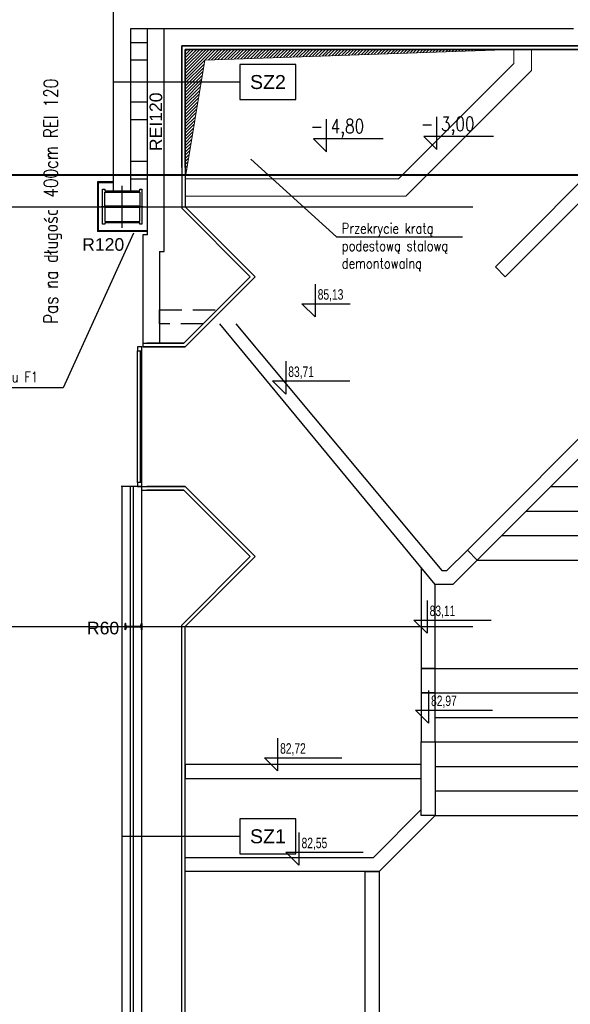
# Model space of a CAD drawing. Header units: centimetres. Extents: x -228435 to 111511, y -89367 to 428125.
# Tile 174 of 216: x 11995 to 19865, y 29600 to 43675. Entities that reach past the tile are written whole.
import ezdxf
from ezdxf.xclip import XClip

# ---------------------------------------------------------------- set-up
doc = ezdxf.new("R2010")
doc.units = ezdxf.units.CM
doc.header["$LTSCALE"] = 50
doc.header["$XCLIPFRAME"] = 0
for name, pattern in [('DASHDOT', [25.4, 12.7, -6.35, 0, -6.35]), ('DASHDOT2', [12.7, 6.35, -3.175, 0, -3.175]), ('HIDDEN', [9.525, 6.35, -3.175])]:
    doc.linetypes.add(name, pattern=pattern)
doc.layers.get('0').update_dxf_attribs({"color": 8})
for name, color, linetype in [('ARCH_GK', 8, 'Continuous'), ('ARCH_INFO_KOTY_WYSOKOŚCIOWE_IST', 8, 'Continuous'), ('ARCH_INFO_ODPORNOŚĆ OGNIOWA', 8, 'Continuous'), ('ARCH_INFO_OPISY', 8, 'Continuous'), ('ARCH_INFO_OPISY_PRZEGRODY_IST', 8, 'Continuous'), ('ARCH_INFO_OSIE_IST', 8, 'DASHDOT2'), ('ARCH_MUROWANE_IST', 8, 'Continuous'), ('ARCH_NIEWIDOK_IST', 8, 'HIDDEN'), ('ARCH_PRZEKROJOWE_IST', 8, 'Continuous'), ('ARCH_SCHODY ZEW.', 8, 'Continuous'), ('ARCH_STAL_IST', 8, 'Continuous'), ('ARCH_WIDOK_IST', 8, 'Continuous'), ('ARCH_ŚLUSARKA_OKNA_IST', 8, 'Continuous'), ('ARCH_ŻELBET_IST', 8, 'Continuous'), ('Kondygnacja +0$0$ARCH_GK', 8, 'Continuous'), ('Kondygnacja +0$0$ARCH_INFO_ODPORNOŚĆ OGNIOWA', 8, 'Continuous'), ('Kondygnacja +0$0$ARCH_INFO_OPISY', 8, 'Continuous'), ('Kondygnacja +0$0$ARCH_MUROWANE_IST', 8, 'Continuous'), ('Kondygnacja +0$0$ARCH_STAL_IST', 8, 'Continuous'), ('Kondygnacja +0$0$ARCH_ŚLUSARKA_OKNA_IST', 8, 'Continuous'), ('Kondygnacja +0$0$ARCH_ŻELBET_IST', 8, 'Continuous'), ('Osie rzutów$0$ARCH_INFO_OSIE_OPISY_IST', 8, 'Continuous'), ('RYSUNKOWE_XREF', 8, 'Continuous')]:
    doc.layers.add(name, color=color, linetype=linetype)
doc.layers.add('ARCH_LINIE PRZEKROJOWE', color=8, linetype='Continuous', lineweight=25)
doc.layers.add('ARCH_WIDOK', color=8, linetype='Continuous', lineweight=13)
doc.styles.add('Arial', font='ARIAL.TTF')
doc.styles.add('Dimensions', font='ARIAL.TTF', dxfattribs={"width": 0.7})
doc.styles.add('Kondygnacja +0$0$Arial', font='ARIAL.TTF')
doc.styles.add('Kondygnacja +0$0$ROMANS-50-CM', font='romans.shx', dxfattribs={"width": 0.8, "height": 10})
doc.styles.add('ROMANS-50-CM', font='romans.shx', dxfattribs={"width": 0.8, "height": 10})
doc.dimstyles.new('ISO-25', dxfattribs={"dimtxt": 2.5, "dimasz": 2.5, "dimexe": 1.25, "dimexo": 0.625, "dimtad": 1, "dimtxsty": 'Standard', "dimcen": 2.5, "dimadec": 0, "dimazin": 0, "dimtfac": 1, "dimtmove": 0, "dimatfit": 3, "dimfxl": 0, "dimarcsym": 0})

# ---------------------------------------------------------------- blocks, each defined once
blk = doc.blocks.new('A$C57A9303D')
blk.add_lwpolyline([(300, 0, 3, 3, 0), (0, 0, 30, 30, 0), (0, 150, 30, 30, 0)], format="xyseb")
at = {"linetype": 'DASHDOT', "ltscale": 5, "const_width": 3}
blk.add_lwpolyline([(300, 0), (1000, 0)], dxfattribs=at)
blk = doc.blocks.new('Linie przekrojowe')
at = {"layer": 'ARCH_LINIE PRZEKROJOWE', "linetype": 'DASHDOT', "ltscale": 5, "xscale": -1}
blk.add_blockref('A$C57A9303D', (14243.8, 8645.5), dxfattribs=at)
blk = doc.blocks.new('Osie rzutów')
at = {"layer": 'ARCH_INFO_OSIE_IST', "ltscale": 10}
for p, q in [((13460, 12510), (13460, 4623.3)), ((13460, 8570), (13460, 8630)), ((4436, 8600), (15156.5, 8600)), ((13490, 8600), (13430, 8600)), ((4436.2, 8000), (15156.5, 8000))]:
    blk.add_line(p, q, dxfattribs=at)
blk = doc.blocks.new('A$C6FDA0163')
at = {"layer": 'RYSUNKOWE_XREF'}
blk.add_blockref('Osie rzutów', (-10460, -9819, -630), dxfattribs=at)

msp = doc.modelspace()

# ---------------------------------------------------------------- hatches: boundary and pattern name
at = {"layer": 'ARCH_WIDOK'}
h = msp.add_hatch(dxfattribs=at)
h.set_pattern_fill('ANSI31', color=256, scale=10, angle=-180, style=0)
h.set_pattern_definition([(225, (-121140, -45000), (22.45064, -22.45064), [])])
h.paths.add_polyline_path([(14360, 41400), (14360, 43250), (19060, 43250), (14639.14364, 43096.81203)])

# ---------------------------------------------------------------- linework, layer by layer
at = {"layer": 'ARCH_GK', "elevation": 630}
for points in [[(13335, 41355), (13105, 41355)], [(13105, 41355), (13105, 40645)], [(13335, 41342.5), (13105, 41342.5)], [(13117.5, 41342.5), (13117.5, 40645)], [(13820, 40645), (13105, 40645)], [(13820, 40657.5), (13117.5, 40657.5)]]:
    msp.add_lwpolyline(points, dxfattribs=at)
at = {"layer": 'ARCH_INFO_KOTY_WYSOKOŚCIOWE_IST', "elevation": 630}
for points in [[(17189.69693, 41973.21303), (16192.51298, 41973.21303), (16380.01298, 41785.71303), (16380.01298, 42254.14672)], [(18767.48526, 42006.06761), (17770.30132, 42006.06761), (17957.80132, 41818.56761), (17957.80132, 42287.00129)], [(16217.39806, 39895.93251), (16217.39806, 39427.49883), (16029.89806, 39614.99883), (16719.02037, 39614.99883)], [(15796.62088, 38791.03516), (15796.62088, 38322.60148), (15609.12088, 38510.10148), (16714.31291, 38510.10148)], [(17817.47298, 35373.14166), (17817.47298, 34904.70797), (17629.97298, 35092.20797), (18735.16501, 35092.20797)], [(17837.5412, 34086.96267), (17837.5412, 33618.52898), (17650.0412, 33806.02898), (18755.23323, 33806.02898)], [(15680.01199, 33405.73311), (15680.01199, 32937.29942), (15492.51199, 33124.79942), (16597.70402, 33124.79942)], [(15986.70951, 32054.94002), (15986.70951, 31586.50634), (15799.20951, 31774.00634), (16904.40154, 31774.00634)]]:
    msp.add_lwpolyline(points, dxfattribs=at)
at = {"layer": 'ARCH_INFO_OPISY_PRZEGRODY_IST', "elevation": 630}
for points in [[(15142.91127, 42782.34254), (15142.91127, 42532.34254), (15942.91127, 42532.34254), (15942.91127, 43032.34254), (15142.91127, 43032.34254), (15142.91127, 42782.34254), (13335, 42782.34254)], [(15142.92965, 32000), (15142.92965, 31750), (15942.92965, 31750), (15942.92965, 32250), (15142.92965, 32250), (15142.92965, 32000), (13460, 32000)]]:
    msp.add_lwpolyline(points, dxfattribs=at)
at = {"layer": 'ARCH_MUROWANE_IST', "ltscale": 4}
for p, q in [((13820, 40600, 630), (13820, 43550, 630)), ((14060, 40360, 630), (14060, 43550, 630)), ((14060, 41300, 630), (14060, 43550, 630)), ((13585, 41650, 630), (13820, 41650, 630)), ((13585, 41400, 630), (13820, 41400, 630)), ((13755, 40600, 630), (13755, 39000, 630)), ((13995, 40360, 630), (14060, 40360, 630)), ((13995, 40360, 630), (13995, 39050, 630)), ((13740, 37000, 630), (13445, 37000, 630)), ((13459.93889, 29230, 630), (13459.93889, 37000, 630)), ((13580, 29230, 630), (13580, 37000, 630)), ((13620, 29230, 630), (13620, 37000, 630)), ((13740, 29250, 630), (13740, 37000, 630))]:
    msp.add_line(p, q, dxfattribs=at)
at = {"layer": 'ARCH_MUROWANE_IST', "ltscale": 4, "elevation": 630}
msp.add_lwpolyline([(13820, 40600), (13755, 40600)], dxfattribs=at)
at = {"layer": 'ARCH_NIEWIDOK_IST', "elevation": 630}
msp.add_lwpolyline([(14615.37537, 39326.06402), (13995, 39326.06402), (13995, 39526.06402), (14815.37537, 39526.06402)], dxfattribs=at)
at = {"layer": 'ARCH_PRZEKROJOWE_IST', "ltscale": 4}
for p, q in [((14310, 43300, 630), (20160, 43300, 630)), ((14310, 41563.52524, 630), (14310, 43300, 630)), ((14360, 43250, 630), (20210, 43250, 630)), ((14360, 41563.52524, 630), (14360, 43250, 630)), ((14339.31135, 39050, 630), (15274.12964, 39984.81829, 630)), ((14339.31135, 39050, 630), (15274.12964, 39984.81829, 630)), ((14339.31135, 39050, 630), (15274.12964, 39984.81829, 630)), ((14360.02203, 39000, 630), (15360.02203, 40000, 630)), ((14360.02203, 39000, 630), (15360.02203, 40000, 630)), ((14360.02203, 39000, 630), (15360.02203, 40000, 630)), ((13755, 39050, 630), (14339.31135, 39050, 630)), ((13755, 39000, 630), (14360.02203, 39000, 630)), ((13740, 37000, 630), (14360.02203, 37000, 630)), ((13740, 36950, 630), (14339.31135, 36950, 630)), ((14339.31135, 36950, 630), (15274.12964, 36015.18171, 630)), ((14339.31135, 36950, 630), (15274.12964, 36015.18171, 630)), ((14360.02203, 37000, 630), (15360.02203, 36000, 630)), ((14360.02203, 37000, 630), (15360.02203, 36000, 630)), ((14310, 3850.0061, 630), (14310, 34435.5535, 630)), ((14360, 3800.00982, 630), (14360, 34435.5535, 630))]:
    msp.add_line(p, q, dxfattribs=at)
at = {"layer": 'ARCH_PRZEKROJOWE_IST', "ltscale": 4, "elevation": 630}
for points in [[(20160, 43300), (14310.02046, 43300), (14310.02203, 40979.28932), (15289.31135, 40000), (14339.31135, 39050), (13810.02203, 39050)], [(20210, 43250), (14360, 43250), (14360.02203, 41000), (15360.02203, 40000), (14360.02203, 39000), (13810.02203, 39000)], [(14085, 3800), (14360, 3800), (14360.02203, 35000), (15360.02203, 36000), (14360.02203, 37000), (13810.02203, 37000)], [(14074.64466, 3850), (14310.00002, 3850), (14310.02203, 35020.71068), (15289.31135, 36000), (14339.31135, 36950), (13810.02203, 36950)]]:
    msp.add_lwpolyline(points, dxfattribs=at)
at = {"layer": 'ARCH_SCHODY ZEW.', "elevation": 630}
for points in [[(19585, 37000), (27410, 37000)], [(19235, 36650), (27410, 36650)], [(18885, 36300), (27410, 36300)], [(18535, 35950), (27410, 35950)], [(17935, 34400), (27410, 34400)], [(17935, 34050), (27410, 34050)], [(17935, 33700), (27410, 33700)], [(17935, 33350), (27410, 33350)], [(17935, 33000), (27410, 33000)], [(17935, 32650), (27410, 32650)], [(17935, 32300), (27410, 32300)]]:
    msp.add_lwpolyline(points, dxfattribs=at)
at = {"layer": 'ARCH_STAL_IST'}
for p, q in [((13503.8, 35045, 630), (13500, 35045, 630)), ((13500, 35045, 630), (13500, 34955, 630)), ((13500, 34955, 630), (13500, 35045, 630)), ((13500, 35045, 630), (13503.8, 35045, 630)), ((13500, 34955, 630), (13503.8, 34955, 630)), ((13515.76409, 35008.2, 630), (13511.3, 35037.5, 630)), ((13515.76409, 34991.8, 630), (13511.3, 34962.5, 630)), ((13520.26409, 35003.7, 630), (13719.73591, 35003.7, 630)), ((13520.26409, 34996.3, 630), (13719.73591, 34996.3, 630)), ((13724.23591, 35008.2, 630), (13728.7, 35037.5, 630)), ((13724.23591, 34991.8, 630), (13728.7, 34962.5, 630)), ((13736.2, 35045, 630), (13740, 35045, 630)), ((13740, 35045, 630), (13736.2, 35045, 630)), ((13740, 34955, 630), (13736.2, 34955, 630)), ((13740, 35045, 630), (13740, 34955, 630)), ((13740, 34955, 630), (13740, 35045, 630))]:
    msp.add_line(p, q, dxfattribs=at)
at = {"layer": 'ARCH_STAL_IST', "elevation": 630}
for points in [[(13180, 40750), (13180, 41250), (13210, 41250), (13210, 41230), (13710, 41230), (13710, 41250), (13740, 41250), (13740, 40750), (13710, 40750), (13710, 40770), (13210, 40770), (13210, 40750)], [(13710, 41010), (13210, 41010), (13210, 41210), (13710, 41210)], [(13210, 40790), (13710, 40790), (13710, 40990), (13210, 40990)]]:
    msp.add_lwpolyline(points, close=True, dxfattribs=at)
at = {"layer": 'ARCH_STAL_IST'}
for centre, radius, start, end in [((13503.8, 35037.5, 630), 7.5, 0, 90), ((13503.8, 35037.5, 630), 7.5, 0, 90), ((13503.8, 34962.5, 630), 7.5, 270, 0), ((13520.26409, 35008.2, 630), 4.5, 180, 270), ((13520.26409, 34991.8, 630), 4.5, 90, 180), ((13719.73591, 35008.2, 630), 4.5, 270, 0), ((13719.73591, 34991.8, 630), 4.5, 0, 90), ((13736.2, 35037.5, 630), 7.5, 90, 180), ((13736.2, 35037.5, 630), 7.5, 90, 180), ((13736.2, 34962.5, 630), 7.5, 180, 270)]:
    msp.add_arc(centre, radius, start, end, dxfattribs=at)
at = {"layer": 'ARCH_WIDOK', "elevation": 630}
msp.add_lwpolyline([(19060, 43250), (19060, 43050), (17410, 41400), (14360, 41400), (14360, 41150), (17513.55339, 41150), (19310, 42946.44661), (19310, 43250)], close=True, dxfattribs=at)
msp.add_lwpolyline([(14360, 41400), (14360, 43250), (19060, 43250), (14639.14364, 43096.81203), (14360, 41400)], dxfattribs=at)
at = {"layer": 'ARCH_WIDOK_IST', "elevation": 630}
for points in [[(18793.57864, 40141.42136), (18935, 40000), (20635, 41700), (20493.57864, 41841.42136)], [(18393.57864, 36091.42136), (18535, 35950), (20635, 38050), (20493.57864, 38191.42136)], [(17735, 34400), (17935, 34400), (17935, 35600), (17735, 35841.91519)], [(17735, 34050), (17935, 34050), (17935, 34400), (17735, 34400)], [(17735, 33350), (17935, 33350), (17935, 34050), (17735, 34050)], [(17735, 33350), (17935, 33350), (17935, 32300), (17135, 31500), (14360.01956, 31500), (14360.0197, 31700), (17052.15729, 31700), (17735, 32382.84271), (17735, 33350)], [(14360.01956, 32830), (17735, 32830), (17735, 33030), (14360.01956, 33030)], [(17135, 31500), (17135, 28812.77209), (16352.22791, 28030), (14360.01711, 28030), (14360.01725, 28230), (16269.3852, 28230), (16935, 28895.6148), (16935, 31500)]]:
    msp.add_lwpolyline(points, close=True, dxfattribs=at)
for points in [[(15086.39504, 39326.06402), (18029.80618, 35800), (18102.15729, 35800), (18393.57864, 36091.42136), (18535, 35950), (18185, 35600), (17935, 35600), (14854.52865, 39326.06402)], [(17935, 32300), (17735, 32300), (17735, 32382.84271)]]:
    msp.add_lwpolyline(points, dxfattribs=at)
at = {"layer": 'ARCH_ŚLUSARKA_OKNA_IST'}
for p, q in [((13680, 37060, 630), (13680, 38940, 630)), ((13715, 38940, 630), (13715, 37060, 630)), ((13740, 37060, 630), (13740, 38940, 630))]:
    msp.add_line(p, q, dxfattribs=at)
at = {"layer": 'ARCH_ŚLUSARKA_OKNA_IST', "elevation": 630}
for points in [[(13680, 39000), (13680, 38940), (13740, 38940), (13740, 39000)], [(13680, 37060), (13680, 37000), (13740, 37000), (13740, 37060)]]:
    msp.add_lwpolyline(points, close=True, dxfattribs=at)
at = {"layer": 'ARCH_ŻELBET_IST', "ltscale": 4}
for p, q in [((13335, 41230, 630), (13335, 50515, 630)), ((13585, 43550, 630), (19910, 43550, 630)), ((13585, 41230, 630), (13585, 43550, 630)), ((13585, 43350, 630), (13820, 43350, 630)), ((13585, 43100, 630), (13820, 43100, 630)), ((13585, 42500, 630), (13820, 42500, 630)), ((13585, 42250, 630), (13820, 42250, 630)), ((13995, 39000, 630), (13755, 39000, 630))]:
    msp.add_line(p, q, dxfattribs=at)
at = {"layer": 'Kondygnacja +0$0$ARCH_GK', "elevation": 630}
for points in [[(13335, 41355), (13105, 41355)], [(13105, 41355), (13105, 40645)], [(13335, 41342.5), (13105, 41342.5)], [(13117.5, 41342.5), (13117.5, 40645)], [(13820, 40645), (13105, 40645)], [(13820, 40657.5), (13117.5, 40657.5)]]:
    msp.add_lwpolyline(points, dxfattribs=at)
at = {"layer": 'Kondygnacja +0$0$ARCH_MUROWANE_IST', "ltscale": 4}
for p, q in [((13820, 40600, 630), (13820, 43550, 630)), ((14060, 40360, 630), (14060, 43550, 630)), ((14060, 41300, 630), (14060, 43550, 630)), ((13585, 41650, 630), (13820, 41650, 630)), ((13585, 41400, 630), (13820, 41400, 630)), ((13755, 40600, 630), (13755, 39000, 630)), ((13995, 40360, 630), (14060, 40360, 630)), ((13995, 40360, 630), (13995, 39050, 630)), ((13740, 37000, 630), (13445, 37000, 630)), ((13459.93889, 29230, 630), (13459.93889, 37000, 630)), ((13580, 29230, 630), (13580, 37000, 630)), ((13620, 29230, 630), (13620, 37000, 630)), ((13740, 29250, 630), (13740, 37000, 630))]:
    msp.add_line(p, q, dxfattribs=at)
at = {"layer": 'Kondygnacja +0$0$ARCH_MUROWANE_IST', "ltscale": 4, "elevation": 630}
msp.add_lwpolyline([(13820, 40600), (13755, 40600)], dxfattribs=at)
at = {"layer": 'Kondygnacja +0$0$ARCH_STAL_IST'}
for p, q in [((13503.8, 35045, 630), (13500, 35045, 630)), ((13500, 35045, 630), (13500, 34955, 630)), ((13500, 34955, 630), (13500, 35045, 630)), ((13500, 35045, 630), (13503.8, 35045, 630)), ((13500, 34955, 630), (13503.8, 34955, 630)), ((13515.76409, 35008.2, 630), (13511.3, 35037.5, 630)), ((13515.76409, 34991.8, 630), (13511.3, 34962.5, 630)), ((13520.26409, 35003.7, 630), (13719.73591, 35003.7, 630)), ((13520.26409, 34996.3, 630), (13719.73591, 34996.3, 630)), ((13724.23591, 35008.2, 630), (13728.7, 35037.5, 630)), ((13724.23591, 34991.8, 630), (13728.7, 34962.5, 630)), ((13736.2, 35045, 630), (13740, 35045, 630)), ((13740, 35045, 630), (13736.2, 35045, 630)), ((13740, 34955, 630), (13736.2, 34955, 630)), ((13740, 35045, 630), (13740, 34955, 630)), ((13740, 34955, 630), (13740, 35045, 630))]:
    msp.add_line(p, q, dxfattribs=at)
at = {"layer": 'Kondygnacja +0$0$ARCH_STAL_IST', "elevation": 630}
for points in [[(13180, 40750), (13180, 41250), (13210, 41250), (13210, 41230), (13710, 41230), (13710, 41250), (13740, 41250), (13740, 40750), (13710, 40750), (13710, 40770), (13210, 40770), (13210, 40750)], [(13710, 41010), (13210, 41010), (13210, 41210), (13710, 41210)], [(13210, 40790), (13710, 40790), (13710, 40990), (13210, 40990)]]:
    msp.add_lwpolyline(points, close=True, dxfattribs=at)
at = {"layer": 'Kondygnacja +0$0$ARCH_STAL_IST'}
for centre, radius, start, end in [((13503.8, 35037.5, 630), 7.5, 0, 90), ((13503.8, 35037.5, 630), 7.5, 0, 90), ((13503.8, 34962.5, 630), 7.5, 270, 0), ((13520.26409, 35008.2, 630), 4.5, 180, 270), ((13520.26409, 34991.8, 630), 4.5, 90, 180), ((13719.73591, 35008.2, 630), 4.5, 270, 0), ((13719.73591, 34991.8, 630), 4.5, 0, 90), ((13736.2, 35037.5, 630), 7.5, 90, 180), ((13736.2, 35037.5, 630), 7.5, 90, 180), ((13736.2, 34962.5, 630), 7.5, 180, 270)]:
    msp.add_arc(centre, radius, start, end, dxfattribs=at)
at = {"layer": 'Kondygnacja +0$0$ARCH_ŚLUSARKA_OKNA_IST'}
for p, q in [((13680, 37060, 630), (13680, 38940, 630)), ((13715, 38940, 630), (13715, 37060, 630)), ((13740, 37060, 630), (13740, 38940, 630))]:
    msp.add_line(p, q, dxfattribs=at)
at = {"layer": 'Kondygnacja +0$0$ARCH_ŚLUSARKA_OKNA_IST', "elevation": 630}
for points in [[(13680, 39000), (13680, 38940), (13740, 38940), (13740, 39000)], [(13680, 37060), (13680, 37000), (13740, 37000), (13740, 37060)]]:
    msp.add_lwpolyline(points, close=True, dxfattribs=at)
at = {"layer": 'Kondygnacja +0$0$ARCH_ŻELBET_IST', "ltscale": 4}
for p, q in [((13335, 41230, 630), (13335, 50515, 630)), ((13585, 41230, 630), (13585, 43550, 630)), ((13585, 43350, 630), (13820, 43350, 630)), ((13585, 43100, 630), (13820, 43100, 630)), ((13585, 42500, 630), (13820, 42500, 630)), ((13585, 42250, 630), (13820, 42250, 630)), ((13995, 39000, 630), (13755, 39000, 630))]:
    msp.add_line(p, q, dxfattribs=at)

# ---------------------------------------------------------------- block references
at = {"xscale": 10, "yscale": 10, "zscale": 10}
msp.add_blockref('Linie przekrojowe', (-121065, -45000, -5670), dxfattribs=at)
ref = msp.add_blockref('A$C6FDA0163', (-16540, 53190.5, 630), dxfattribs=dict(xscale=10, yscale=10, zscale=10))
XClip(ref).set_block_clipping_path([(-400.031931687, -2219.05), (399.968068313, 380.95)])
at = {"layer": 'Osie rzutów$0$ARCH_INFO_OSIE_OPISY_IST', "xscale": 10, "yscale": 10, "zscale": 10}
msp.add_blockref('Osie rzutów', (-121140, -45000, 630), dxfattribs=at)

# ---------------------------------------------------------------- texts
at = {"layer": 'ARCH_INFO_KOTY_WYSOKOŚCIOWE_IST', "char_height": 200, "width": 976.1892646, "attachment_point": 4, "line_spacing_factor": 0.9, "style": 'ROMANS-50-CM'}
for s, insert in [('- 4,80', (16150.80302, 42122.84175, 630)), ('- 3,00', (17728.59136, 42155.69633, 630))]:
    msp.add_mtext(s, dxfattribs=dict(at, insert=insert))
at = {"layer": 'ARCH_INFO_KOTY_WYSOKOŚCIOWE_IST', "char_height": 150, "attachment_point": 5, "style": 'Dimensions'}
for s, insert in [('85,13', (16437.91053, 39733.26154, 630)), ('83,71', (16017.13334, 38628.36419, 630)), ('83,11', (18037.98544, 35210.47069, 630)), ('82,97', (18058.05366, 33924.29169, 630)), ('82,72', (15900.52446, 33243.06213, 630)), ('82,55', (16207.22198, 31892.26905, 630))]:
    msp.add_mtext(s, dxfattribs=dict(at, insert=insert))
at = {"layer": 'ARCH_INFO_ODPORNOŚĆ OGNIOWA', "insert": (13942.3846, 42214.84352, 630), "char_height": 180, "width": 3036.6124481, "attachment_point": 5, "rotation": 90, "style": 'Arial'}
msp.add_mtext('REI120', dxfattribs=at)
at = {"layer": 'ARCH_INFO_ODPORNOŚĆ OGNIOWA', "char_height": 180, "width": 3036.6124481, "attachment_point": 5, "style": 'Arial'}
for s, insert in [('\\PR120', (13188.39181, 40610.31467, 630)), ('\\PR60', (13186.50787, 35127.08228, 630))]:
    msp.add_mtext(s, dxfattribs=dict(at, insert=insert))
at = {"layer": 'ARCH_INFO_OPISY', "char_height": 150, "width": 6265.3267976, "attachment_point": 1, "style": 'ROMANS-50-CM'}
for s, insert in [('Przekrycie kratą \\Ppodestową stalową\\Pdemontowalną', (16598.95796, 40767.51685, 630)), ('Słup typu F1', (11221.82514, 38641.87749, 630))]:
    msp.add_mtext(s, dxfattribs=dict(at, insert=insert))
at = {"layer": 'ARCH_INFO_OPISY_PRZEGRODY_IST', "char_height": 200, "width": 800, "attachment_point": 5, "style": 'Arial'}
for s, insert in [('SZ2', (15542.91127, 42782.34254, 630)), ('SZ1', (15542.92965, 32000, 630))]:
    msp.add_mtext(s, dxfattribs=dict(at, insert=insert))
at = {"layer": 'Kondygnacja +0$0$ARCH_INFO_ODPORNOŚĆ OGNIOWA', "insert": (13942.3846, 42214.84352, 630), "char_height": 180, "width": 3036.6124481, "attachment_point": 5, "rotation": 90, "style": 'Kondygnacja +0$0$Arial'}
msp.add_mtext('REI120', dxfattribs=at)
at = {"layer": 'Kondygnacja +0$0$ARCH_INFO_ODPORNOŚĆ OGNIOWA', "char_height": 180, "width": 3036.6124481, "attachment_point": 5, "style": 'Kondygnacja +0$0$Arial'}
for s, insert in [('\\PR120', (13188.39181, 40610.31467, 630)), ('\\PR60', (13186.50787, 35127.08228, 630))]:
    msp.add_mtext(s, dxfattribs=dict(at, insert=insert))
at = {"layer": 'Kondygnacja +0$0$ARCH_INFO_OPISY', "insert": (12341.46345, 39326.40748, 630), "char_height": 200, "width": 6265.3267976, "attachment_point": 1, "rotation": 90, "style": 'Kondygnacja +0$0$ROMANS-50-CM'}
msp.add_mtext('Pas na długości 400cm REI 120', dxfattribs=at)

# ---------------------------------------------------------------- leaders
at = {"layer": 'ARCH_INFO_OPISY'}
for points in [[(15297.94963, 41680.11594, 630), (16525.06324, 40571.36895, 630), (18322.98596, 40571.36895, 630)], [(13623.00968, 40620.95255, 630), (12614.42995, 38414.17181, 630), (11216.25176, 38414.17181, 630)]]:
    msp.add_leader(points, dimstyle='ISO-25', override={"dimscale": 5, "dimasz": 2, "dimtad": 0, "dimldrblk": 'Dot'}, dxfattribs=at)

doc.saveas('drawing.dxf')
